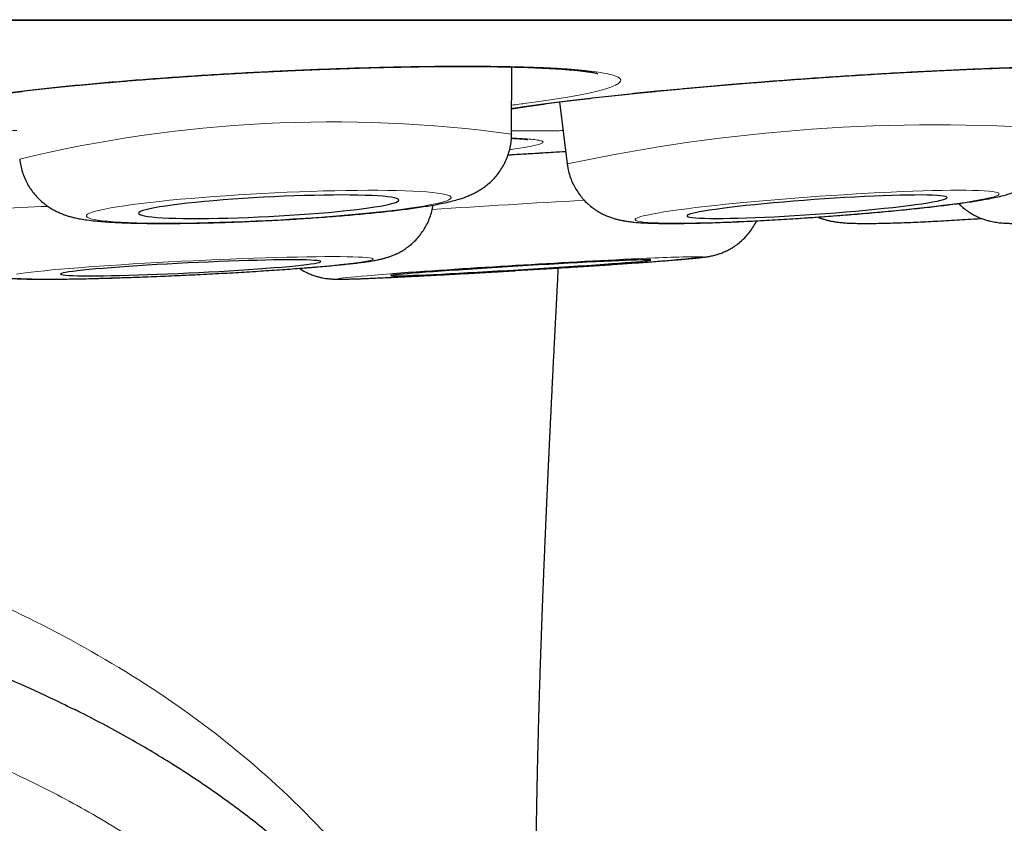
# Model space of a CAD drawing. Header units: millimetres. Extents: x 8 to 761, y 12 to 790.
# Tile 10 of 240: x 359.87 to 364.5, y 353.23 to 357.01. Entities that reach past the tile are written whole.
import ezdxf

# ---------------------------------------------------------------- set-up
doc = ezdxf.new("R2010")
doc.units = ezdxf.units.MM

msp = doc.modelspace()

# ---------------------------------------------------------------- linework, layer by layer
at = {"color": 252, "linetype": 'Continuous', "lineweight": 0}
msp.add_line((337.6885, 357.0097), (371.0841, 357.0097), dxfattribs=at)
at = {"color": 7, "linetype": 'Continuous', "lineweight": 30}
for p, q in [((337.7188, 357.0073), (371.0537, 357.0073)), ((362.1802, 356.4711), (362.1807, 356.7873)), ((362.4057, 356.6225), (362.4418, 356.3306)), ((362.1802, 356.4711), (362.1801, 356.47)), ((362.4424, 356.3289), (362.4418, 356.3306))]:
    msp.add_line(p, q, dxfattribs=at)
at = {"color": 252, "linetype": 'Continuous', "lineweight": 0, "flags": 128}
for points in [[(361.0375, 356.0653), (361.0954, 356.0684), (361.1531, 356.0718), (361.2102, 356.0754), (361.2665, 356.0793), (361.3218, 356.0834), (361.3758, 356.0877), (361.4283, 356.0922), (361.4789, 356.0968), (361.5276, 356.1016), (361.574, 356.1066), (361.618, 356.1116), (361.6593, 356.1168), (361.6978, 356.1219), (361.7332, 356.1272), (361.7655, 356.1324), (361.7945, 356.1376), (361.82, 356.1428), (361.842, 356.1479), (361.8603, 356.1529), (361.8748, 356.1579), (361.8855, 356.1626), (361.8923, 356.1673), (361.8953, 356.1718), (361.8943, 356.176), (361.8894, 356.1801), (361.8806, 356.1839), (361.868, 356.1875), (361.8516, 356.1908), (361.8315, 356.1939), (361.8077, 356.1966), (361.7805, 356.199), (361.7498, 356.2012), (361.7159, 356.2029), (361.6789, 356.2044), (361.639, 356.2055), (361.5963, 356.2063), (361.5511, 356.2067), (361.5035, 356.2067), (361.4538, 356.2065), (361.4023, 356.2058), (361.349, 356.2048), (361.2943, 356.2035), (361.2385, 356.2018), (361.1817, 356.1998), (361.1243, 356.1975), (361.0665, 356.1948), (361.0085, 356.1919), (360.9507, 356.1887), (360.8933, 356.1852), (360.8365, 356.1814), (360.7807, 356.1774), (360.726, 356.1732), (360.6728, 356.1688), (360.6212, 356.1643), (360.5715, 356.1595), (360.5239, 356.1546), (360.4787, 356.1496), (360.4361, 356.1445), (360.3961, 356.1394), (360.3591, 356.1342), (360.3252, 356.129), (360.2946, 356.1237), (360.2673, 356.1185), (360.2436, 356.1134), (360.2234, 356.1083), (360.207, 356.1033), (360.1944, 356.0985), (360.1856, 356.0937), (360.1807, 356.0892), (360.1798, 356.0848), (360.1827, 356.0806), (360.1895, 356.0767), (360.2002, 356.073), (360.2148, 356.0695), (360.233, 356.0663), (360.255, 356.0635), (360.2805, 356.0609), (360.3095, 356.0586), (360.3418, 356.0566), (360.3773, 356.055), (360.4157, 356.0537), (360.4571, 356.0528), (360.501, 356.0522), (360.5474, 356.052), (360.5961, 356.0521), (360.6468, 356.0526), (360.6992, 356.0534), (360.7532, 356.0545), (360.8085, 356.056), (360.8648, 356.0579), (360.922, 356.0601), (360.9796, 356.0625), (361.0375, 356.0653)], [(364.4744, 356.19), (364.4722, 356.1931), (364.4661, 356.1959), (364.4562, 356.1984), (364.4424, 356.2006), (364.4248, 356.2025), (364.4036, 356.204), (364.3788, 356.2053), (364.3505, 356.2061), (364.3189, 356.2066), (364.284, 356.2068), (364.2461, 356.2066), (364.2054, 356.206), (364.162, 356.2051), (364.1161, 356.2039), (364.0679, 356.2023), (364.0176, 356.2004), (363.9656, 356.1981), (363.9119, 356.1956), (363.8569, 356.1927), (363.8008, 356.1896), (363.7439, 356.1861), (363.6864, 356.1824), (363.6286, 356.1785), (363.5707, 356.1744), (363.5131, 356.17), (363.4559, 356.1655), (363.3995, 356.1608), (363.344, 356.1559), (363.2898, 356.151), (363.2371, 356.1459), (363.1862, 356.1407), (363.1372, 356.1356), (363.0904, 356.1303), (363.046, 356.1251), (363.0042, 356.1199), (362.9652, 356.1147), (362.9292, 356.1096), (362.8963, 356.1046), (362.8667, 356.0997), (362.8406, 356.095), (362.8179, 356.0904), (362.799, 356.0859), (362.7837, 356.0817), (362.7723, 356.0777), (362.7648, 356.0739), (362.7611, 356.0704), (362.7613, 356.0672), (362.7654, 356.0642), (362.7735, 356.0615), (362.7853, 356.0592), (362.801, 356.0571), (362.8204, 356.0554), (362.8434, 356.054), (362.87, 356.053), (362.9, 356.0523), (362.9332, 356.052), (362.9696, 356.052), (363.009, 356.0524), (363.0511, 356.0531), (363.0958, 356.0542), (363.1428, 356.0556), (363.1921, 356.0574), (363.2432, 356.0595), (363.2961, 356.0619), (363.3505, 356.0646), (363.4061, 356.0676), (363.4626, 356.0709), (363.5198, 356.0744), (363.5775, 356.0782), (363.6354, 356.0823), (363.6932, 356.0865), (363.7507, 356.091), (363.8075, 356.0956), (363.8635, 356.1004), (363.9183, 356.1053), (363.9718, 356.1103), (364.0237, 356.1154), (364.0737, 356.1206), (364.1216, 356.1258), (364.1672, 356.131), (364.2103, 356.1362), (364.2508, 356.1414), (364.2883, 356.1466), (364.3227, 356.1516), (364.354, 356.1566), (364.3819, 356.1614), (364.4063, 356.1661), (364.4271, 356.1706), (364.4442, 356.1749), (364.4575, 356.179), (364.467, 356.1829), (364.4727, 356.1866), (364.4744, 356.19)], [(361.5285, 355.8831), (361.5265, 355.8852), (361.5205, 355.8871), (361.5107, 355.8889), (361.497, 355.8904), (361.4795, 355.8917), (361.4584, 355.8927), (361.4336, 355.8935), (361.4054, 355.8941), (361.3738, 355.8945), (361.3391, 355.8946), (361.3012, 355.8945), (361.2605, 355.8941), (361.2171, 355.8935), (361.1712, 355.8926), (361.123, 355.8915), (361.0728, 355.8902), (361.0207, 355.8887), (360.967, 355.887), (360.912, 355.885), (360.8559, 355.8829), (360.7989, 355.8805), (360.7413, 355.878), (360.6835, 355.8754), (360.6255, 355.8725), (360.5678, 355.8696), (360.5105, 355.8665), (360.454, 355.8633), (360.3984, 355.86), (360.3441, 355.8566), (360.2913, 355.8531), (360.2402, 355.8496), (360.1911, 355.8461), (360.1441, 355.8425), (360.0996, 355.8389), (360.0576, 355.8354), (360.0185, 355.8318), (359.9824, 355.8284), (359.9493, 355.8249), (359.9196, 355.8216), (359.8933, 355.8184), (359.8705, 355.8152), (359.8514, 355.8122)], [(359.8524, 355.7925), (359.8717, 355.7913), (359.8946, 355.7904), (359.9211, 355.7897), (359.9511, 355.7892), (359.9842, 355.789), (360.0206, 355.789), (360.0599, 355.7892), (360.1019, 355.7897), (360.1466, 355.7905), (360.1937, 355.7914), (360.2429, 355.7926), (360.2941, 355.794), (360.347, 355.7957), (360.4014, 355.7975), (360.457, 355.7996), (360.5136, 355.8018), (360.5709, 355.8042), (360.6287, 355.8068), (360.6866, 355.8096), (360.7445, 355.8125), (360.802, 355.8155), (360.859, 355.8187), (360.9151, 355.8219), (360.97, 355.8253), (361.0236, 355.8287), (361.0756, 355.8322), (361.1257, 355.8357), (361.1738, 355.8393), (361.2196, 355.8428), (361.2628, 355.8464), (361.3034, 355.8499), (361.341, 355.8534), (361.3757, 355.8569), (361.407, 355.8603), (361.4351, 355.8636), (361.4596, 355.8668), (361.4806, 355.8699), (361.4978, 355.8728), (361.5113, 355.8756), (361.5209, 355.8783), (361.5267, 355.8808), (361.5285, 355.8831)], [(361.6223, 355.8141), (361.6107, 355.8133), (361.5716, 355.8103), (361.5354, 355.8075), (361.5024, 355.8049), (361.4726, 355.8024), (361.4463, 355.8002), (361.4235, 355.7981), (361.4043, 355.7962), (361.3889, 355.7945), (361.3773, 355.793), (361.3695, 355.7917), (361.3657, 355.7907), (361.3657, 355.7899), (361.3697, 355.7894), (361.3775, 355.789), (361.3892, 355.789), (361.4047, 355.7891), (361.424, 355.7895), (361.4469, 355.7902), (361.4733, 355.7911), (361.5031, 355.7922), (361.5363, 355.7935), (361.5725, 355.7951), (361.6117, 355.7968), (361.6537, 355.7988), (361.6984, 355.801), (361.7454, 355.8033), (361.7945, 355.8059), (361.8457, 355.8086), (361.8985, 355.8114), (361.9528, 355.8144), (362.0084, 355.8175), (362.0649, 355.8207), (362.1222, 355.824), (362.1799, 355.8274), (362.1987, 355.8286)]]:
    msp.add_lwpolyline(points, dxfattribs=at)
at = {"color": 7, "linetype": 'Continuous', "lineweight": 30, "flags": 128}
for points in [[(361.0375, 356.0837), (361.0862, 356.0863), (361.1345, 356.0892), (361.1822, 356.0923), (361.229, 356.0957), (361.2746, 356.0993), (361.3187, 356.103), (361.361, 356.107), (361.4013, 356.111), (361.4392, 356.1152), (361.4747, 356.1195), (361.5073, 356.1239), (361.537, 356.1283), (361.5636, 356.1327), (361.5868, 356.137), (361.6065, 356.1413), (361.6226, 356.1456), (361.6351, 356.1497), (361.6437, 356.1538), (361.6486, 356.1576), (361.6495, 356.1613), (361.6466, 356.1648), (361.6399, 356.168), (361.6293, 356.171), (361.615, 356.1738), (361.5971, 356.1763), (361.5756, 356.1784), (361.5507, 356.1803), (361.5226, 356.1818), (361.4913, 356.183), (361.4573, 356.1839), (361.4205, 356.1844), (361.3814, 356.1846), (361.3401, 356.1844), (361.2968, 356.1839), (361.252, 356.183), (361.2057, 356.1818), (361.1584, 356.1803), (361.1104, 356.1784), (361.0619, 356.1763), (361.0132, 356.1738), (360.9647, 356.171), (360.9166, 356.168), (360.8693, 356.1648), (360.8231, 356.1613), (360.7782, 356.1576), (360.735, 356.1538), (360.6936, 356.1497), (360.6545, 356.1456), (360.6178, 356.1413), (360.5837, 356.137), (360.5525, 356.1327), (360.5243, 356.1283), (360.4995, 356.1239), (360.478, 356.1195), (360.46, 356.1152), (360.4457, 356.111), (360.4351, 356.107), (360.4284, 356.103), (360.4255, 356.0993), (360.4265, 356.0957), (360.4313, 356.0923), (360.4399, 356.0892), (360.4524, 356.0863), (360.4685, 356.0837), (360.4883, 356.0813), (360.5115, 356.0793), (360.538, 356.0776), (360.5677, 356.0763), (360.6004, 356.0752), (360.6358, 356.0745), (360.6738, 356.0742), (360.714, 356.0742), (360.7564, 356.0745), (360.8004, 356.0752), (360.846, 356.0763), (360.8928, 356.0776), (360.9406, 356.0793), (360.9889, 356.0813), (361.0375, 356.0837)], [(364.229, 356.1726), (364.2268, 356.1752), (364.2208, 356.1775), (364.2111, 356.1795), (364.1975, 356.1812), (364.1803, 356.1825), (364.1595, 356.1836), (364.1353, 356.1842), (364.1079, 356.1846), (364.0773, 356.1845), (364.0438, 356.1842), (364.0076, 356.1835), (363.969, 356.1824), (363.9281, 356.181), (363.8853, 356.1793), (363.8408, 356.1772), (363.7949, 356.1749), (363.7478, 356.1723), (363.7, 356.1694), (363.6516, 356.1662), (363.603, 356.1628), (363.5544, 356.1593), (363.5063, 356.1555), (363.4589, 356.1515), (363.4125, 356.1474), (363.3674, 356.1432), (363.3238, 356.1389), (363.2822, 356.1346), (363.2426, 356.1302), (363.2054, 356.1258), (363.1708, 356.1214), (363.1391, 356.1171), (363.1103, 356.1129), (363.0848, 356.1087), (363.0627, 356.1047), (363.044, 356.1009), (363.029, 356.0972), (363.0177, 356.0938), (363.0102, 356.0905), (363.0065, 356.0875), (363.0067, 356.0848), (363.0108, 356.0823), (363.0187, 356.0802), (363.0303, 356.0783), (363.0457, 356.0768), (363.0647, 356.0756), (363.0872, 356.0748), (363.1131, 356.0743), (363.1421, 356.0741), (363.1742, 356.0743), (363.209, 356.0749), (363.2465, 356.0758), (363.2862, 356.077), (363.3281, 356.0785), (363.3718, 356.0804), (363.4171, 356.0826), (363.4636, 356.0851), (363.5111, 356.0879), (363.5593, 356.0909), (363.6078, 356.0942), (363.6564, 356.0977), (363.7048, 356.1013), (363.7526, 356.1052), (363.7995, 356.1092), (363.8453, 356.1134), (363.8897, 356.1176), (363.9323, 356.122), (363.973, 356.1263), (364.0114, 356.1307), (364.0473, 356.1351), (364.0805, 356.1395), (364.1108, 356.1437), (364.1379, 356.1479), (364.1618, 356.152), (364.1822, 356.1559), (364.199, 356.1597), (364.2122, 356.1633), (364.2216, 356.1666), (364.2272, 356.1697), (364.229, 356.1726)], [(361.2828, 355.8713), (361.2808, 355.873), (361.2749, 355.8746), (361.2652, 355.876), (361.2517, 355.8771), (361.2346, 355.878), (361.2139, 355.8787), (361.1897, 355.8792), (361.1623, 355.8794), (361.1318, 355.8794), (361.0983, 355.8792), (361.0622, 355.8787), (361.0236, 355.878), (360.9827, 355.877), (360.9399, 355.8759), (360.8953, 355.8745), (360.8494, 355.8729), (360.8023, 355.8711), (360.7544, 355.8691), (360.7059, 355.867), (360.6572, 355.8647), (360.6087, 355.8622), (360.5605, 355.8596), (360.513, 355.8569), (360.4665, 355.8541), (360.4212, 355.8513), (360.3776, 355.8483), (360.3358, 355.8454), (360.2961, 355.8424), (360.2588, 355.8394), (360.2241, 355.8364), (360.1923, 355.8335), (360.1634, 355.8306), (360.1378, 355.8277), (360.1155, 355.825), (360.0967, 355.8224), (360.0816, 355.8199), (360.0702, 355.8175), (360.0625, 355.8153), (360.0588, 355.8132), (360.0588, 355.8114), (360.0628, 355.8097), (360.0706, 355.8082), (360.0822, 355.807), (360.0975, 355.8059), (360.1164, 355.8051), (360.1389, 355.8045), (360.1647, 355.8042), (360.1937, 355.8041), (360.2257, 355.8042), (360.2605, 355.8046), (360.2979, 355.8052), (360.3377, 355.806), (360.3796, 355.8071), (360.4233, 355.8084), (360.4686, 355.8099), (360.5151, 355.8115), (360.5627, 355.8134), (360.6109, 355.8155), (360.6595, 355.8177), (360.7082, 355.8201), (360.7566, 355.8226), (360.8045, 355.8253), (360.8515, 355.828), (360.8974, 355.8308), (360.9419, 355.8337), (360.9846, 355.8367), (361.0254, 355.8397), (361.0639, 355.8427), (361.0999, 355.8457), (361.1333, 355.8486), (361.1636, 355.8515), (361.1909, 355.8544), (361.2149, 355.8572), (361.2354, 355.8599), (361.2524, 355.8624), (361.2657, 355.8649), (361.2752, 355.8672), (361.2809, 355.8693), (361.2828, 355.8713)], [(362.8345, 355.8785), (362.8325, 355.8791), (362.8267, 355.8794), (362.817, 355.8795), (362.8036, 355.8793), (362.7865, 355.8789), (362.7659, 355.8783), (362.7418, 355.8774), (362.7145, 355.8763), (362.684, 355.875), (362.6506, 355.8735), (362.6145, 355.8718), (362.5759, 355.8698), (362.5351, 355.8678), (362.4923, 355.8655), (362.4479, 355.8631), (362.4019, 355.8606), (362.3549, 355.8579), (362.307, 355.8552), (362.2586, 355.8523), (362.21, 355.8494), (362.1614, 355.8465), (362.1132, 355.8435), (362.0658, 355.8405), (362.0193, 355.8375), (361.9741, 355.8345), (361.9304, 355.8316), (361.8886, 355.8288), (361.849, 355.826), (361.8117, 355.8233), (361.777, 355.8208), (361.7451, 355.8183), (361.7162, 355.8161), (361.6905, 355.814), (361.6682, 355.812), (361.6494, 355.8103), (361.6342, 355.8087), (361.6228, 355.8074), (361.6151, 355.8063), (361.6113, 355.8054), (361.6113, 355.8047), (361.6152, 355.8043), (361.623, 355.8041), (361.6345, 355.8041), (361.6497, 355.8044), (361.6686, 355.8049), (361.691, 355.8057), (361.7167, 355.8067), (361.7457, 355.8079), (361.7776, 355.8093), (361.8124, 355.8109), (361.8498, 355.8127), (361.8895, 355.8147), (361.9313, 355.8169), (361.975, 355.8192), (362.0202, 355.8217), (362.0667, 355.8243), (362.1142, 355.827), (362.1624, 355.8298), (362.211, 355.8327), (362.2596, 355.8356), (362.308, 355.8386), (362.3559, 355.8416), (362.4029, 355.8446), (362.4488, 355.8475), (362.4932, 355.8505), (362.536, 355.8534), (362.5767, 355.8562), (362.6153, 355.8589), (362.6513, 355.8615), (362.6846, 355.864), (362.7151, 355.8664), (362.7423, 355.8685), (362.7664, 355.8706), (362.7869, 355.8724), (362.8039, 355.8741), (362.8173, 355.8755), (362.8268, 355.8767), (362.8326, 355.8777), (362.8345, 355.8785)]]:
    msp.add_lwpolyline(points, dxfattribs=at)
at = {"color": 252, "linetype": 'Continuous', "lineweight": 0}
for centre, radius, start, end in [((361.3343, 350.3071), 6.2218, 82.18611, 103.64943), ((364.1732, 348.2834), 8.2313, 85.95974, 102.14242), ((367.1249, 274.2267), 82.0623, 93.215078, 93.716467), ((360.0185, 353.8887), 2.2419, 90.4934, 103.3812), ((361.9044, 366.8207), 10.9905, 272.73393, 276.14088), ((363.0432, 352.1371), 3.7563, 89.437, 94.0399)]:
    msp.add_arc(centre, radius, start, end, dxfattribs=at)
at = {"color": 7, "linetype": 'Continuous', "lineweight": 30}
for centre, radius, start, end in [((365.386, 303.2183), 52.7303, 92.83441, 94.09312), ((358.5573, 416.8907), 61.1706, 273.412729, 273.62852)]:
    msp.add_arc(centre, radius, start, end, dxfattribs=at)
for points, knots in [([(359.4333, 356.5946), (359.4333, 356.5946), (359.4332, 356.5946), (359.4361, 356.5958), (359.4421, 356.5979), (359.4517, 356.6009), (359.4648, 356.6046), (359.4818, 356.609), (359.5026, 356.6139), (359.5272, 356.6192), (359.5555, 356.6248), (359.5876, 356.6308), (359.6232, 356.6369), (359.6624, 356.6432), (359.7048, 356.6497), (359.7502, 356.6562), (359.7986, 356.6627), (359.8495, 356.6692), (359.9031, 356.6757), (359.9591, 356.6822), (360.0176, 356.6886), (360.0784, 356.6949), (360.1412, 356.7012), (360.2059, 356.7073), (360.2725, 356.7133), (360.333, 356.7185), (360.3837, 356.7227), (360.435, 356.7268), (360.4949, 356.7314), (360.5671, 356.7367), (360.6401, 356.7418), (360.714, 356.7467), (360.7885, 356.7514), (360.8635, 356.7559), (360.939, 356.7601), (361.0148, 356.764), (361.0904, 356.7677), (361.1657, 356.7712), (361.2407, 356.7743), (361.3154, 356.7772), (361.3895, 356.7798), (361.4629, 356.7822), (361.5352, 356.7842), (361.6063, 356.7859), (361.6758, 356.7873), (361.7437, 356.7884), (361.8101, 356.7892), (361.875, 356.7897), (361.9384, 356.7899), (361.9998, 356.7898), (362.059, 356.7893), (362.1157, 356.7886), (362.1696, 356.7876), (362.2207, 356.7863), (362.2691, 356.7847), (362.3149, 356.7828), (362.3579, 356.7807), (362.3979, 356.7783), (362.4345, 356.7758), (362.4676, 356.773), (362.4969, 356.7701), (362.5222, 356.7672), (362.5434, 356.7643), (362.56, 356.7617), (362.5722, 356.7594), (362.5806, 356.7575), (362.5851, 356.7564), (362.5869, 356.7558), (362.5865, 356.7559), (362.5864, 356.7559)], [0, 0, 0, 0, 0.00526, 0.015102, 0.025932, 0.037726, 0.050404, 0.06384, 0.077883, 0.092366, 0.107231, 0.122514, 0.13812, 0.153969, 0.169996, 0.186146, 0.20237, 0.21863, 0.234799, 0.251188, 0.267598, 0.28403, 0.300488, 0.316974, 0.333496, 0.35006, 0.361033, 0.369775, 0.386328, 0.402859, 0.419384, 0.435913, 0.452454, 0.469011, 0.485593, 0.502207, 0.518839, 0.535344, 0.551889, 0.568483, 0.585106, 0.601733, 0.618337, 0.634895, 0.651386, 0.667792, 0.684226, 0.700748, 0.717322, 0.733907, 0.750451, 0.766911, 0.783244, 0.799421, 0.81556, 0.83177, 0.84799, 0.864148, 0.880176, 0.895995, 0.911517, 0.926636, 0.941238, 0.955584, 0.967898, 0.979408, 0.990011, 0.999662, 1, 1, 1, 1]), ([(362.1803, 356.5905), (362.1806, 356.5905), (362.193, 356.5926), (362.2203, 356.5968), (362.2625, 356.6031), (362.3081, 356.6095), (362.3564, 356.6161), (362.4074, 356.6227), (362.4609, 356.6294), (362.5168, 356.6361), (362.5751, 356.6429), (362.6357, 356.6497), (362.6984, 356.6564), (362.763, 356.6632), (362.8294, 356.6699), (362.898, 356.6766), (362.9571, 356.6822), (363.0171, 356.6878), (363.0773, 356.6932), (363.1497, 356.6995), (363.223, 356.7057), (363.2971, 356.7118), (363.3718, 356.7177), (363.447, 356.7235), (363.5226, 356.7291), (363.5984, 356.7345), (363.6741, 356.7397), (363.7495, 356.7447), (363.8244, 356.7495), (363.8991, 356.7541), (363.9732, 356.7584), (364.0465, 356.7625), (364.1187, 356.7663), (364.1897, 356.7699), (364.2591, 356.7731), (364.3268, 356.7761), (364.3931, 356.7788), (364.4579, 356.7812), (364.5211, 356.7834), (364.5824, 356.7852), (364.6414, 356.7868), (364.698, 356.788), (364.7518, 356.7889), (364.8028, 356.7895), (364.8511, 356.7898), (364.8968, 356.7899), (364.9398, 356.7896), (364.9798, 356.789), (365.0166, 356.7882), (365.0499, 356.7871), (365.0794, 356.7858), (365.1049, 356.7843), (365.1265, 356.7826), (365.1435, 356.781), (365.156, 356.7795), (365.1646, 356.7783), (365.1693, 356.7775), (365.1713, 356.777), (365.1708, 356.7771), (365.1708, 356.7771)], [0, 0, 0, 0, 0.000445, 0.018781, 0.037302, 0.055949, 0.074671, 0.093425, 0.112158, 0.130877, 0.149758, 0.168653, 0.187569, 0.206509, 0.225482, 0.244494, 0.263909, 0.273943, 0.29295, 0.311928, 0.330899, 0.349873, 0.368859, 0.387863, 0.406894, 0.425961, 0.445051, 0.463993, 0.482981, 0.502026, 0.521104, 0.540188, 0.559248, 0.578258, 0.597193, 0.616036, 0.634906, 0.65388, 0.672918, 0.691976, 0.710994, 0.729925, 0.748722, 0.767352, 0.785943, 0.804617, 0.823324, 0.841982, 0.860517, 0.878844, 0.896865, 0.914461, 0.931503, 0.948258, 0.962646, 0.976041, 0.988281, 0.999287, 1, 1, 1, 1]), ([(362.4423, 356.3305), (362.443, 356.3242), (362.445, 356.3073), (362.4518, 356.2808), (362.4621, 356.2516), (362.4752, 356.2242), (362.4905, 356.1988), (362.5078, 356.1755), (362.5266, 356.1546), (362.5465, 356.1361), (362.567, 356.1201), (362.5876, 356.1066), (362.6078, 356.0955), (362.6271, 356.0866), (362.6455, 356.0794), (362.663, 356.0737), (362.6799, 356.069), (362.6968, 356.0652), (362.7145, 356.062), (362.7349, 356.059), (362.7618, 356.056), (362.7931, 356.0538), (362.8283, 356.0522), (362.8631, 356.0513), (362.8999, 356.0508), (362.9394, 356.0507), (362.9803, 356.051), (363.0229, 356.0517), (363.0673, 356.0526), (363.1134, 356.0539), (363.1612, 356.0555), (363.2105, 356.0574), (363.2613, 356.0596), (363.3132, 356.0621), (363.3663, 356.0648), (363.4203, 356.0678), (363.4749, 356.0711), (363.5301, 356.0746), (363.5856, 356.0783), (363.6412, 356.0822), (363.6967, 356.0863), (363.7518, 356.0905), (363.8065, 356.095), (363.8605, 356.0996), (363.9136, 356.1043), (363.9656, 356.1091), (364.0164, 356.114), (364.0657, 356.119), (364.1134, 356.1241), (364.1594, 356.1293), (364.2036, 356.1345), (364.2457, 356.1397), (364.2859, 356.145), (364.324, 356.1504), (364.3601, 356.1558), (364.3945, 356.1614), (364.4277, 356.1674), (364.4612, 356.1741), (364.4917, 356.1813), (364.5178, 356.1887), (364.5382, 356.1955), (364.5553, 356.202), (364.5726, 356.2096), (364.5903, 356.2185), (364.6087, 356.2292), (364.6278, 356.2421), (364.6473, 356.2576), (364.6668, 356.2759), (364.6855, 356.2968), (364.7028, 356.3202), (364.718, 356.3457), (364.7309, 356.373), (364.741, 356.4017), (364.7483, 356.4314), (364.7526, 356.4626), (364.7537, 356.4843), (364.7532, 356.4957), (364.7531, 356.4959)], [0, 0, 0, 0, 0.005838, 0.015465, 0.024896, 0.034142, 0.043207, 0.052092, 0.06079, 0.069283, 0.077544, 0.08554, 0.093255, 0.100733, 0.108107, 0.115589, 0.123404, 0.131929, 0.141686, 0.153508, 0.169076, 0.193261, 0.212657, 0.230765, 0.249881, 0.268133, 0.285888, 0.303338, 0.320584, 0.337689, 0.35469, 0.371616, 0.388483, 0.405307, 0.422097, 0.438862, 0.455608, 0.47234, 0.489064, 0.505783, 0.522502, 0.539223, 0.55595, 0.572687, 0.58944, 0.606213, 0.623013, 0.639848, 0.656729, 0.673669, 0.690685, 0.707803, 0.725059, 0.742508, 0.760235, 0.778389, 0.797245, 0.817412, 0.84065, 0.857246, 0.867469, 0.876585, 0.884878, 0.892782, 0.900622, 0.908571, 0.916819, 0.925403, 0.934264, 0.943313, 0.952479, 0.961715, 0.970994, 0.980299, 0.98962, 0.999799, 1, 1, 1, 1]), ([(364.2832, 356.1447), (364.2883, 356.1397), (364.2996, 356.1284), (364.319, 356.1131), (364.3402, 356.0988), (364.3614, 356.087), (364.3817, 356.0776), (364.4008, 356.0704), (364.4182, 356.065), (364.4341, 356.061), (364.4486, 356.058), (364.4622, 356.0558), (364.4756, 356.0541), (364.4896, 356.0528), (364.5059, 356.0517), (364.5273, 356.0509), (364.5528, 356.0507), (364.5819, 356.0509), (364.612, 356.0515), (364.6446, 356.0524), (364.68, 356.0537), (364.7173, 356.0553), (364.7567, 356.0572), (364.7981, 356.0594), (364.8416, 356.0619), (364.887, 356.0646), (364.9341, 356.0676), (364.9829, 356.0708), (365.0331, 356.0742), (365.0846, 356.0779), (365.1372, 356.0817), (365.1907, 356.0858), (365.245, 356.09), (365.2997, 356.0944), (365.3547, 356.0989), (365.4098, 356.1036), (365.4647, 356.1083), (365.5193, 356.1131), (365.5734, 356.118), (365.6267, 356.123), (365.6791, 356.128), (365.7303, 356.133), (365.7802, 356.138), (365.8285, 356.143), (365.8752, 356.1479), (365.92, 356.1528), (365.9628, 356.1576), (366.0035, 356.1623), (366.042, 356.167), (366.0782, 356.1715), (366.1121, 356.176), (366.1437, 356.1804), (366.1733, 356.1848), (366.2014, 356.1893), (366.2286, 356.1942), (366.2521, 356.1991), (366.2721, 356.2041), (366.2877, 356.2086), (366.3016, 356.2131), (366.3162, 356.2187), (366.3321, 356.2256), (366.3494, 356.2342), (366.3681, 356.2452), (366.388, 356.259), (366.4084, 356.2757), (366.4283, 356.2953), (366.4469, 356.3174), (366.4637, 356.3418), (366.4781, 356.3681), (366.49, 356.3959), (366.4991, 356.425), (366.5054, 356.456), (366.5084, 356.4844), (366.5078, 356.5027), (366.5076, 356.5097)], [0, 0, 0, 0, 0.00676, 0.015338, 0.023636, 0.031586, 0.039111, 0.046168, 0.052825, 0.059284, 0.065841, 0.072748, 0.080437, 0.089496, 0.10089, 0.116749, 0.139673, 0.159088, 0.177387, 0.196711, 0.215314, 0.233512, 0.251464, 0.269255, 0.286936, 0.304536, 0.322078, 0.339576, 0.357041, 0.37448, 0.3919, 0.409305, 0.426699, 0.444085, 0.461466, 0.478845, 0.496224, 0.513605, 0.53099, 0.548382, 0.565783, 0.583199, 0.600631, 0.618086, 0.63557, 0.653091, 0.670662, 0.688297, 0.70602, 0.723863, 0.741881, 0.760159, 0.778855, 0.798285, 0.819231, 0.841389, 0.855111, 0.863631, 0.871252, 0.87832, 0.885269, 0.892319, 0.899812, 0.907909, 0.916561, 0.925598, 0.934875, 0.944299, 0.953816, 0.963393, 0.973009, 0.982652, 0.993388, 1, 1, 1, 1]), ([(361.0375, 356.0645), (361.0473, 356.065), (361.0758, 356.0665), (361.1228, 356.0691), (361.1784, 356.0724), (361.2334, 356.076), (361.2878, 356.0798), (361.3412, 356.0839), (361.3936, 356.0881), (361.4448, 356.0925), (361.4945, 356.0971), (361.5427, 356.1019), (361.5892, 356.1068), (361.634, 356.112), (361.6769, 356.1172), (361.7179, 356.1227), (361.7571, 356.1283), (361.7946, 356.1343), (361.831, 356.1407), (361.8671, 356.1479), (361.9008, 356.1557), (361.9299, 356.1637), (361.9537, 356.1715), (361.9738, 356.179), (361.9931, 356.1874), (362.0122, 356.1969), (362.0314, 356.2079), (362.0509, 356.221), (362.0707, 356.2364), (362.0902, 356.2543), (362.109, 356.2748), (362.1265, 356.2978), (362.1421, 356.323), (362.1554, 356.35), (362.1661, 356.3785), (362.174, 356.4081), (362.1791, 356.4391), (362.1798, 356.4602), (362.1801, 356.4711)], [0, 0, 0, 0, 0.017788, 0.051602, 0.085427, 0.119269, 0.15314, 0.187052, 0.221021, 0.255064, 0.289203, 0.323467, 0.357891, 0.392527, 0.427446, 0.462749, 0.498596, 0.535243, 0.573143, 0.613199, 0.65758, 0.694468, 0.719445, 0.741631, 0.761274, 0.779373, 0.796735, 0.813954, 0.831282, 0.848987, 0.867112, 0.885573, 0.904261, 0.923086, 0.941991, 0.96094, 0.979916, 1, 1, 1, 1]), ([(362.1791, 356.4515), (362.1807, 356.4514), (362.1911, 356.451), (362.207, 356.4501), (362.2254, 356.4489), (362.2391, 356.4477), (362.2488, 356.4467), (362.2546, 356.4459), (362.2573, 356.4455), (362.257, 356.4455), (362.2569, 356.4456)], [0, 0, 0, 0, 0.034574, 0.22149, 0.403667, 0.561447, 0.708516, 0.842475, 0.961728, 1, 1, 1, 1]), ([(362.1637, 356.3735), (362.1836, 356.3747), (362.2288, 356.3774), (362.2995, 356.3817), (362.37, 356.3858), (362.4149, 356.3884), (362.4345, 356.3896)], [0, 0, 0, 0, 0.219202, 0.499647, 0.781187, 1, 1, 1, 1]), ([(359.8661, 356.353), (359.8675, 356.3429), (359.8702, 356.3223), (359.8782, 356.2923), (359.889, 356.2634), (359.9024, 356.2363), (359.918, 356.2112), (359.9354, 356.1883), (359.9542, 356.1678), (359.9739, 356.1497), (359.9941, 356.1341), (360.0143, 356.1209), (360.0341, 356.1098), (360.0534, 356.1007), (360.0723, 356.0931), (360.0909, 356.0866), (360.1101, 356.0811), (360.1307, 356.0761), (360.1549, 356.0713), (360.1853, 356.0665), (360.22, 356.0624), (360.2575, 356.0591), (360.2951, 356.0566), (360.3347, 356.0546), (360.3767, 356.053), (360.4199, 356.0519), (360.4647, 356.0511), (360.5111, 356.0507), (360.5591, 356.0507), (360.6086, 356.051), (360.6595, 356.0516), (360.7116, 356.0526), (360.7648, 356.0539), (360.8189, 356.0554), (360.8738, 356.0573), (360.9293, 356.0595), (360.9839, 356.0618), (361.02, 356.0636), (361.0375, 356.0645)], [0, 0, 0, 0, 0.018947, 0.038497, 0.057674, 0.076503, 0.094994, 0.113148, 0.13095, 0.148377, 0.165406, 0.182059, 0.19846, 0.214891, 0.231689, 0.249401, 0.268818, 0.291084, 0.31811, 0.353854, 0.400336, 0.439858, 0.476794, 0.51574, 0.55297, 0.589175, 0.624732, 0.659848, 0.694653, 0.729229, 0.763634, 0.79791, 0.832087, 0.866188, 0.900234, 0.934238, 0.968215, 1, 1, 1, 1]), ([(359.5001, 356.0698), (359.5006, 356.0639), (359.5021, 356.0475), (359.5081, 356.0214), (359.5176, 355.9919), (359.5299, 355.9642), (359.5445, 355.9384), (359.5612, 355.9148), (359.5795, 355.8934), (359.5991, 355.8743), (359.6195, 355.8577), (359.6402, 355.8436), (359.6605, 355.832), (359.6799, 355.8227), (359.698, 355.8154), (359.7147, 355.8098), (359.7302, 355.8055), (359.7447, 355.8021), (359.7589, 355.7993), (359.7736, 355.797), (359.7902, 355.795), (359.8122, 355.7929), (359.8384, 355.7912), (359.8687, 355.79), (359.8999, 355.7891), (359.9333, 355.7886), (359.9695, 355.7884), (360.0075, 355.7884), (360.0474, 355.7887), (360.0893, 355.7891), (360.1332, 355.7898), (360.1789, 355.7908), (360.2264, 355.7919), (360.2755, 355.7932), (360.326, 355.7947), (360.3778, 355.7964), (360.4307, 355.7983), (360.4845, 355.8004), (360.539, 355.8026), (360.5939, 355.805), (360.6492, 355.8075), (360.7045, 355.8102), (360.7597, 355.813), (360.8145, 355.8159), (360.8688, 355.819), (360.9223, 355.8221), (360.9749, 355.8253), (361.0264, 355.8286), (361.0765, 355.8319), (361.1251, 355.8353), (361.172, 355.8388), (361.217, 355.8422), (361.2601, 355.8457), (361.3011, 355.8492), (361.34, 355.8528), (361.3766, 355.8563), (361.4109, 355.8599), (361.4432, 355.8635), (361.4736, 355.8673), (361.5031, 355.8713), (361.5289, 355.8755), (361.5511, 355.8797), (361.5689, 355.8837), (361.5848, 355.8879), (361.5996, 355.8924), (361.6151, 355.8979), (361.6316, 355.9046), (361.6493, 355.913), (361.6684, 355.9237), (361.6885, 355.937), (361.7092, 355.9532), (361.7295, 355.9723), (361.7486, 355.994), (361.7659, 356.018), (361.7809, 356.0439), (361.7935, 356.0715), (361.8031, 356.1004), (361.8088, 356.1224), (361.8101, 356.1349), (361.8104, 356.1372)], [0, 0, 0, 0, 0.005367, 0.014954, 0.024338, 0.033529, 0.042531, 0.051344, 0.05996, 0.068363, 0.076523, 0.084393, 0.091908, 0.099024, 0.105772, 0.112302, 0.118864, 0.1257, 0.133174, 0.141795, 0.152355, 0.166434, 0.18895, 0.20809, 0.225985, 0.244899, 0.262967, 0.28057, 0.297897, 0.315043, 0.332066, 0.349, 0.365869, 0.38269, 0.399473, 0.416229, 0.432963, 0.44968, 0.466386, 0.483082, 0.499774, 0.516463, 0.533152, 0.549844, 0.56654, 0.583244, 0.599959, 0.616689, 0.633438, 0.650214, 0.667021, 0.683872, 0.700778, 0.717757, 0.734835, 0.752053, 0.76947, 0.787189, 0.805401, 0.8245, 0.845535, 0.860757, 0.872956, 0.881809, 0.88964, 0.896834, 0.903819, 0.910836, 0.918173, 0.926006, 0.934331, 0.943019, 0.951939, 0.961001, 0.97015, 0.979356, 0.988598, 0.997863, 1, 1, 1, 1]), ([(363.621, 356.0808), (363.6232, 356.0798), (363.6316, 356.0762), (363.6455, 356.0715), (363.6622, 356.0666), (363.6779, 356.0628), (363.6932, 356.0598), (363.7089, 356.0574), (363.7262, 356.0553), (363.7479, 356.0534), (363.7739, 356.0519), (363.8041, 356.0511), (363.8355, 356.0507), (363.8686, 356.0508), (363.9042, 356.0512), (363.9426, 356.052), (363.9827, 356.0531), (364.0248, 356.0546), (364.0687, 356.0563), (364.1145, 356.0584), (364.162, 356.0607), (364.211, 356.0633), (364.2615, 356.0662), (364.3133, 356.0693), (364.3566, 356.072), (364.3828, 356.0737), (364.3911, 356.0743)], [0, 0, 0, 0, 0.007523, 0.028031, 0.048519, 0.069683, 0.092482, 0.118311, 0.149248, 0.189146, 0.24822, 0.307451, 0.362195, 0.414194, 0.469039, 0.522113, 0.574123, 0.625455, 0.676329, 0.726878, 0.77719, 0.827326, 0.877327, 0.927227, 0.977048, 1, 1, 1, 1]), ([(362.4323, 355.8429), (362.4391, 355.8434), (362.4636, 355.8449), (362.5051, 355.8476), (362.5564, 355.8509), (362.6063, 355.8542), (362.6548, 355.8575), (362.7015, 355.8607), (362.7464, 355.8638), (362.7892, 355.8669), (362.8299, 355.8699), (362.8682, 355.8727), (362.904, 355.8755), (362.9373, 355.8781), (362.9679, 355.8806), (362.9959, 355.883), (363.0213, 355.8852), (363.0442, 355.8874), (363.0654, 355.8896), (363.0831, 355.8917), (363.0975, 355.8937), (363.1093, 355.8956), (363.1191, 355.8975), (363.1295, 355.8998), (363.1415, 355.9029), (363.1555, 355.9072), (363.1719, 355.9131), (363.1909, 355.9213), (363.2121, 355.9323), (363.2343, 355.9464), (363.2564, 355.9634), (363.2774, 355.983), (363.2969, 356.005), (363.3141, 356.0293), (363.326, 356.0488), (363.3312, 356.0606), (363.3323, 356.0631)], [0, 0, 0, 0, 0.0151777, 0.0551746, 0.0951832, 0.1352072, 0.175251, 0.2153205, 0.255423, 0.2955681, 0.3357692, 0.3760448, 0.4164216, 0.4569396, 0.4976619, 0.5386925, 0.5802169, 0.6226009, 0.6666881, 0.71507, 0.7496661, 0.7681874, 0.7824761, 0.7952622, 0.8075624, 0.8199902, 0.833657, 0.8494491, 0.8675058, 0.8871017, 0.9075888, 0.9286713, 0.9501596, 0.9719197, 0.9938632, 1, 1, 1, 1]), ([(361.1819, 355.8396), (361.187, 355.8362), (361.1991, 355.8282), (361.2188, 355.8182), (361.2397, 355.8092), (361.2594, 355.8024), (361.2769, 355.7977), (361.292, 355.7944), (361.3048, 355.7923), (361.3159, 355.7908), (361.3257, 355.7899), (361.3348, 355.7892), (361.3439, 355.7888), (361.3542, 355.7885), (361.3689, 355.7883), (361.3871, 355.7885), (361.4101, 355.7889), (361.434, 355.7896), (361.4607, 355.7905), (361.4907, 355.7916), (361.523, 355.7929), (361.5579, 355.7943), (361.5951, 355.796), (361.6348, 355.7978), (361.6766, 355.7999), (361.7206, 355.802), (361.7665, 355.8044), (361.8141, 355.8068), (361.8634, 355.8095), (361.914, 355.8122), (361.9659, 355.8151), (362.0188, 355.8181), (362.0588, 355.8203), (362.0812, 355.8216), (362.0856, 355.8219)], [0, 0, 0, 0, 0.0142169, 0.0329656, 0.0506804, 0.0669959, 0.0815779, 0.0945117, 0.1063975, 0.1180903, 0.1304049, 0.1442181, 0.1608684, 0.1824146, 0.2131682, 0.2696834, 0.3142047, 0.3566417, 0.4014759, 0.4450215, 0.4878789, 0.5303367, 0.572542, 0.6145782, 0.6564965, 0.6983299, 0.7401006, 0.7818242, 0.8235119, 0.865172, 0.906811, 0.9484339, 0.9900447, 1, 1, 1, 1]), ([(362.2958, 353.0976), (362.2958, 353.1016), (362.296, 353.1146), (362.2962, 353.1352), (362.2965, 353.1585), (362.2968, 353.1786), (362.2971, 353.1954), (362.2973, 353.2099), (362.2975, 353.2264), (362.2978, 353.2454), (362.2982, 353.2672), (362.2986, 353.2895), (362.299, 353.3113), (362.2993, 353.3319), (362.2997, 353.351), (362.3, 353.3691), (362.3004, 353.3872), (362.3008, 353.406), (362.3012, 353.4263), (362.3017, 353.4507), (362.3023, 353.4779), (362.3029, 353.5067), (362.3036, 353.5336), (362.3042, 353.56), (362.3049, 353.5871), (362.3056, 353.616), (362.3063, 353.6456), (362.3071, 353.6747), (362.308, 353.7072), (362.309, 353.7441), (362.3102, 353.7865), (362.3115, 353.8302), (362.3129, 353.8746), (362.3143, 353.9185), (362.3155, 353.9566), (362.3166, 353.9897), (362.3176, 354.0191), (362.3186, 354.0505), (362.3198, 354.0832), (362.3209, 354.1154), (362.322, 354.1456), (362.3231, 354.1749), (362.3241, 354.2044), (362.3253, 354.2356), (362.3266, 354.2686), (362.3279, 354.304), (362.3293, 354.3407), (362.3308, 354.3773), (362.3322, 354.4124), (362.3334, 354.4431), (362.3345, 354.4699), (362.3355, 354.493), (362.3365, 354.5167), (362.3375, 354.542), (362.3386, 354.5676), (362.3397, 354.5935), (362.3408, 354.6187), (362.3419, 354.6436), (362.3429, 354.6668), (362.3438, 354.6881), (362.3447, 354.7086), (362.3457, 354.7299), (362.3467, 354.7528), (362.3478, 354.7776), (362.349, 354.8039), (362.3502, 354.8296), (362.3513, 354.8536), (362.3522, 354.8749), (362.3531, 354.894), (362.3539, 354.9119), (362.3547, 354.9289), (362.3555, 354.9463), (362.3564, 354.9647), (362.3574, 354.9849), (362.3584, 355.0068), (362.3595, 355.0292), (362.3605, 355.0503), (362.3613, 355.0688), (362.3621, 355.0845), (362.3627, 355.0978), (362.3633, 355.1096), (362.3639, 355.1223), (362.3647, 355.1379), (362.3656, 355.1572), (362.3667, 355.1798), (362.3679, 355.2045), (362.3692, 355.2319), (362.3706, 355.2601), (362.372, 355.2882), (362.3733, 355.3133), (362.3745, 355.3378), (362.3758, 355.364), (362.3773, 355.3937), (362.3788, 355.4249), (362.3804, 355.4552), (362.3817, 355.4815), (362.3828, 355.5038), (362.3838, 355.5227), (362.3847, 355.5406), (362.3856, 355.5588), (362.3866, 355.5781), (362.3877, 355.5985), (362.3888, 355.6208), (362.39, 355.6439), (362.3912, 355.6665), (362.3922, 355.6869), (362.3932, 355.7055), (362.3941, 355.7247), (362.3953, 355.7462), (362.3966, 355.7715), (362.398, 355.7992), (362.3992, 355.8227), (362.3999, 355.8367), (362.4002, 355.8409)], [0, 0, 0, 0, 0.004702, 0.0155482, 0.0253554, 0.0341269, 0.0418658, 0.0488469, 0.0558563, 0.065621, 0.0755322, 0.0855415, 0.0950424, 0.1040247, 0.1122879, 0.1198326, 0.1273009, 0.1353267, 0.1439096, 0.1530488, 0.1661164, 0.1781806, 0.1891934, 0.199647, 0.2108845, 0.2227576, 0.2351679, 0.2470318, 0.2582478, 0.2745258, 0.2914509, 0.3089805, 0.326519, 0.3438606, 0.3603351, 0.370954, 0.3821289, 0.3941823, 0.4070481, 0.4194147, 0.4307672, 0.4411359, 0.4524227, 0.4638342, 0.4759454, 0.489043, 0.5029325, 0.5163385, 0.529029, 0.5411508, 0.5495452, 0.5578325, 0.5660455, 0.5749407, 0.5848338, 0.5933061, 0.6023929, 0.6113925, 0.619512, 0.6267517, 0.633648, 0.6409471, 0.6488767, 0.6574359, 0.6666241, 0.6758971, 0.6838879, 0.6911367, 0.697644, 0.7034116, 0.7092993, 0.7148683, 0.7210392, 0.7278115, 0.7351845, 0.7430405, 0.7502695, 0.7562603, 0.761451, 0.765842, 0.7694381, 0.773148, 0.7784284, 0.784777, 0.7921927, 0.800623, 0.8089433, 0.818981, 0.828047, 0.8361426, 0.8432907, 0.8516615, 0.8612742, 0.8717532, 0.8814116, 0.8900461, 0.8966329, 0.9024691, 0.9078267, 0.9134864, 0.9194967, 0.9258573, 0.9325679, 0.940224, 0.9472635, 0.9535109, 0.9589667, 0.9643298, 0.9709922, 0.9786642, 0.9873447, 0.9962382, 1, 1, 1, 1]), ([(362.0856, 355.8219), (362.0993, 355.8227), (362.1311, 355.8245), (362.1682, 355.8267), (362.1916, 355.8281), (362.1967, 355.8284)], [0, 0, 0, 0, 0.373093, 0.863484, 1, 1, 1, 1]), ([(360.1191, 353.7644), (360.0823, 353.7827), (359.9847, 353.8313), (359.8306, 353.8996), (359.6581, 353.9712), (359.4915, 354.0351), (359.3234, 354.095), (359.1534, 354.1511), (358.982, 354.2034), (358.7514, 354.2686), (358.4953, 354.3324), (358.2679, 354.3832), (358.1567, 354.4047), (358.1282, 354.4102)], [0, 0, 0, 0, 0.058533, 0.155438, 0.240271, 0.325105, 0.410162, 0.495219, 0.580836, 0.666454, 0.837966, 0.958401, 1, 1, 1, 1]), ([(362.1532, 351.6187), (362.1451, 351.6413), (362.1247, 351.6987), (362.0884, 351.7893), (362.0448, 351.8903), (361.9986, 351.9882), (361.9499, 352.0834), (361.8987, 352.1762), (361.8445, 352.2677), (361.7871, 352.3579), (361.7269, 352.4466), (361.6638, 352.5336), (361.5979, 352.6187), (361.5295, 352.7018), (361.4587, 352.7826), (361.3854, 352.8614), (361.3092, 352.9385), (361.2297, 353.0145), (361.147, 353.0893), (361.061, 353.1627), (360.9719, 353.2346), (360.8799, 353.3049), (360.7854, 353.373), (360.6875, 353.4399), (360.5857, 353.5057), (360.4794, 353.5707), (360.3696, 353.6341), (360.2563, 353.6957), (360.1727, 353.7395), (360.1265, 353.7619), (360.1197, 353.7652)], [0, 0, 0, 0, 0.024072, 0.061117, 0.097671, 0.133993, 0.169021, 0.204132, 0.239375, 0.274723, 0.310147, 0.345619, 0.381103, 0.416566, 0.451954, 0.487095, 0.522678, 0.558775, 0.595379, 0.632474, 0.670036, 0.708032, 0.746415, 0.784546, 0.824661, 0.865579, 0.907142, 0.949423, 0.992494, 1, 1, 1, 1])]:
    msp.add_open_spline(points, degree=3, knots=knots, dxfattribs=at)
at = {"color": 252, "linetype": 'Continuous', "lineweight": 0}
for points, knots in [([(360.3799, 356.7232), (360.424, 356.7267), (360.5126, 356.7337), (360.6502, 356.7434), (360.79, 356.7524), (360.9314, 356.7605), (361.0733, 356.7678), (361.2149, 356.7742), (361.3551, 356.7796), (361.4927, 356.784), (361.6268, 356.7873), (361.7567, 356.7896), (361.8814, 356.7909), (361.9998, 356.791), (362.111, 356.7901), (362.2145, 356.7881), (362.3096, 356.785), (362.3955, 356.7809), (362.4712, 356.7758), (362.5367, 356.7696), (362.5915, 356.7626), (362.6351, 356.7547), (362.6669, 356.746), (362.687, 356.7364), (362.6953, 356.7262), (362.6918, 356.7154), (362.676, 356.704), (362.6484, 356.6922), (362.6093, 356.68), (362.559, 356.6675), (362.4974, 356.6547), (362.4253, 356.6419), (362.3429, 356.629), (362.2616, 356.6175), (362.204, 356.6104), (362.1804, 356.6075)], [0, 0, 0, 0, 0.03053, 0.061169, 0.091808, 0.122339, 0.152869, 0.183508, 0.214147, 0.244677, 0.275207, 0.305846, 0.336486, 0.367016, 0.397546, 0.428185, 0.458824, 0.489354, 0.519884, 0.550523, 0.581163, 0.611693, 0.642223, 0.672862, 0.703501, 0.734031, 0.764561, 0.7952, 0.82584, 0.85637, 0.8869, 0.917539, 0.948178, 0.978708, 1, 1, 1, 1]), ([(362.9633, 356.6833), (363.0075, 356.6874), (363.0962, 356.6955), (363.234, 356.7072), (363.3738, 356.7185), (363.5151, 356.7291), (363.6568, 356.7391), (363.7982, 356.7484), (363.938, 356.757), (364.0752, 356.7647), (364.2087, 356.7714), (364.338, 356.7773), (364.462, 356.7821), (364.5796, 356.786), (364.6899, 356.7887), (364.7926, 356.7904), (364.8867, 356.7911), (364.9715, 356.7907), (365.0462, 356.7891), (365.1106, 356.7865), (365.1643, 356.7829), (365.2067, 356.7782), (365.2373, 356.7725), (365.2563, 356.7659), (365.2634, 356.7584), (365.2587, 356.75), (365.2418, 356.7408), (365.2131, 356.7309), (365.173, 356.7204), (365.1216, 356.7092), (365.0591, 356.6976), (364.9861, 356.6855), (364.9029, 356.6731), (364.8243, 356.6622), (364.7703, 356.6555), (364.7503, 356.653)], [0, 0, 0, 0, 0.030634, 0.061377, 0.092121, 0.122755, 0.153389, 0.184132, 0.214876, 0.24551, 0.276144, 0.306887, 0.337631, 0.368265, 0.398899, 0.429642, 0.460386, 0.49102, 0.521654, 0.552397, 0.58314, 0.613774, 0.644408, 0.675152, 0.705895, 0.736529, 0.767163, 0.797907, 0.82865, 0.859284, 0.889918, 0.920662, 0.951405, 0.982039, 1, 1, 1, 1]), ([(359.852, 356.4883), (359.8296, 356.4888), (359.7729, 356.49), (359.6917, 356.493), (359.6079, 356.4974), (359.5345, 356.5027), (359.4718, 356.5091), (359.4199, 356.5164), (359.3792, 356.5245), (359.3501, 356.5334), (359.333, 356.5431), (359.3278, 356.5535), (359.3344, 356.5645), (359.3529, 356.5759), (359.3834, 356.5879), (359.4255, 356.6002), (359.4788, 356.6128), (359.5428, 356.6255), (359.6175, 356.6384), (359.7021, 356.6512), (359.7959, 356.664), (359.8982, 356.6766), (360.0086, 356.6889), (360.1263, 356.7008), (360.2498, 356.7124), (360.3366, 356.7196), (360.3799, 356.7232)], [0, 0, 0, 0, 0.0276382, 0.0699886, 0.1123391, 0.1545388, 0.1967385, 0.2390889, 0.2814394, 0.3236391, 0.3658388, 0.4081892, 0.4505397, 0.4927394, 0.5349391, 0.5772896, 0.61964, 0.6618397, 0.7040394, 0.7463899, 0.7887404, 0.8309401, 0.8731297, 0.91547, 0.9578104, 1, 1, 1, 1]), ([(362.1804, 356.5918), (362.1863, 356.5927), (362.2171, 356.5977), (362.2828, 356.6071), (362.3767, 356.6198), (362.4799, 356.6326), (362.5908, 356.6454), (362.709, 356.6583), (362.8329, 356.671), (362.9199, 356.6792), (362.9633, 356.6833)], [0, 0, 0, 0, 0.03297, 0.171351, 0.309731, 0.447619, 0.585468, 0.723809, 0.862151, 1, 1, 1, 1]), ([(362.4224, 356.4876), (362.3972, 356.4872), (362.338, 356.4863), (362.2566, 356.486), (362.205, 356.4866), (362.1802, 356.4868)], [0, 0, 0, 0, 0.278256, 0.653833, 1, 1, 1, 1]), ([(362.1791, 356.4526), (362.1877, 356.4523), (362.2164, 356.4513), (362.2536, 356.4489), (362.2906, 356.4454), (362.3154, 356.4412), (362.3282, 356.4364), (362.329, 356.4309), (362.318, 356.425), (362.2965, 356.4188), (362.2667, 356.4127), (362.2301, 356.4066), (362.1985, 356.4018), (362.1759, 356.399), (362.1709, 356.3984)], [0, 0, 0, 0, 0.042078, 0.140679, 0.239281, 0.337531, 0.435782, 0.534383, 0.632985, 0.731235, 0.813113, 0.895091, 0.976969, 1, 1, 1, 1]), ([(362.1637, 356.3736), (362.1716, 356.3741), (362.2267, 356.3774), (362.3175, 356.3828), (362.3994, 356.3876), (362.4345, 356.3896)], [0, 0, 0, 0, 0.087397, 0.608069, 1, 1, 1, 1]), ([(362.2666, 351.3116), (362.2171, 351.5036), (362.1183, 351.8874), (361.8683, 352.4293), (361.5395, 352.9258), (361.1388, 353.3666), (360.6794, 353.7456), (360.1766, 354.064), (359.6425, 354.3261), (358.9759, 354.5795), (358.1712, 354.7951), (357.2329, 354.9521), (356.2864, 355.0469), (355.3368, 355.0966), (354.7031, 355.1053), (354.3863, 355.1053), (354.3863, 355.1053)], [0, 0, 0, 0, 0.062509, 0.12494, 0.187376, 0.249869, 0.312328, 0.37485, 0.437357, 0.499864, 0.599758, 0.699823, 0.79994, 0.899967, 0.999997, 1, 1, 1, 1]), ([(354.3863, 354.3005), (354.4994, 354.3002), (354.7256, 354.2997), (355.065, 354.2945), (355.4043, 354.2858), (355.7437, 354.2726), (356.083, 354.2547), (356.4212, 354.2313), (356.758, 354.202), (357.0961, 354.1657), (357.4363, 354.1216), (357.7784, 354.0683), (358.1191, 354.0051), (358.453, 353.9321), (358.7792, 353.8486), (359.0624, 353.7642), (359.3081, 353.6808), (359.5171, 353.6022), (359.7061, 353.5234), (359.8753, 353.446), (360.0257, 353.3715), (360.1737, 353.2917), (360.3201, 353.2057), (360.4639, 353.1133), (360.6051, 353.0137), (360.7419, 352.9073), (360.8658, 352.8003), (360.9767, 352.6941), (361.0753, 352.5902), (361.1693, 352.4808), (361.258, 352.366), (361.3409, 352.2459), (361.4214, 352.1144), (361.4974, 351.9713), (361.5676, 351.8156), (361.6288, 351.656), (361.6616, 351.5471), (361.6781, 351.4926)], [0, 0, 0, 0, 0.040423, 0.080846, 0.121324, 0.161803, 0.202386, 0.242986, 0.283298, 0.323629, 0.365062, 0.406493, 0.448056, 0.489618, 0.529344, 0.569067, 0.59576, 0.622458, 0.649147, 0.669127, 0.689106, 0.709188, 0.729269, 0.749772, 0.770275, 0.79099, 0.811704, 0.828838, 0.845984, 0.863117, 0.880738, 0.898373, 0.915993, 0.936821, 0.957651, 0.978825, 1, 1, 1, 1])]:
    msp.add_open_spline(points, degree=3, knots=knots, dxfattribs=at)

doc.saveas('drawing.dxf')
